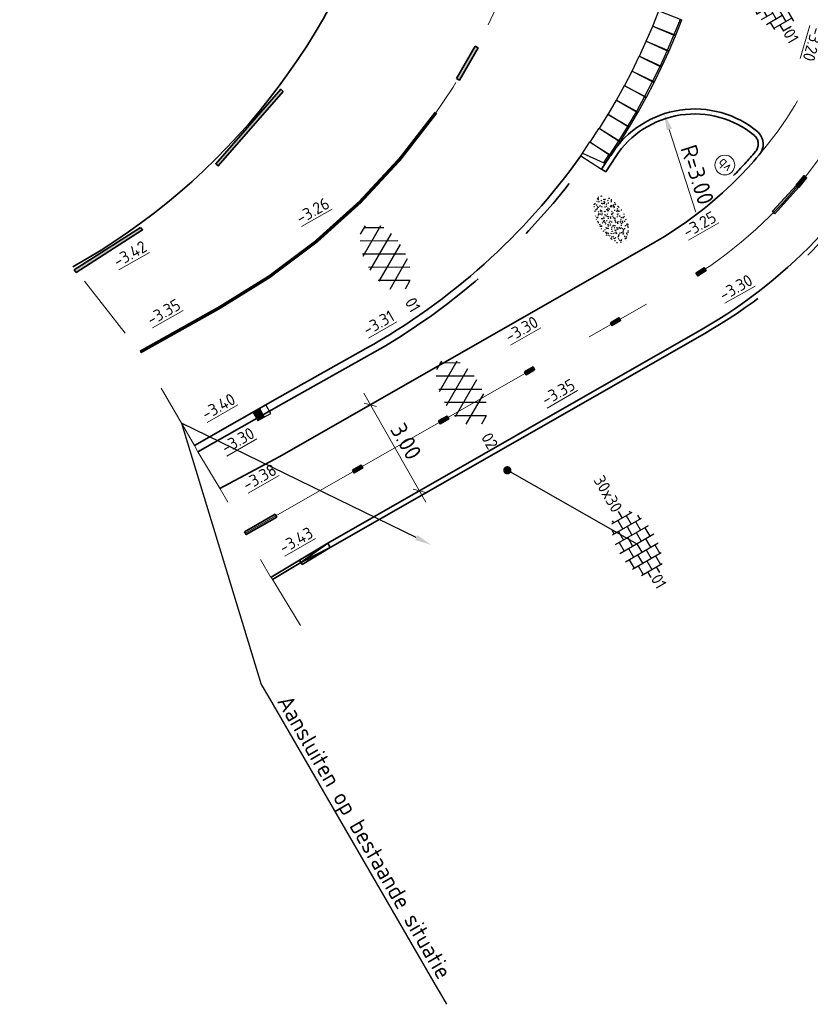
# Model space of a CAD drawing. Header units: metres. Extents: x 111691 to 117439, y 474133 to 478789.
# Tile 21 of 127: x 114655 to 114679, y 475953 to 475983. Entities that reach past the tile are written whole.
import ezdxf
from ezdxf import colors
from ezdxf.entities.mleader import LeaderData, LeaderLine
from ezdxf.enums import TextEntityAlignment as Align
from ezdxf.math import Vec2, Vec3

# ---------------------------------------------------------------- set-up
doc = ezdxf.new("R2010")
doc.units = ezdxf.units.M
for name, pattern in [('AM-AS', [16, 10, -2, 2, -2]), ('VH-OPSLUITBAND_150X250', [24, 16, -2, 4, -2]), ('VH-OPSLUITBAND_80X200', [14, 8, -2, 2, -2]), ('VH-RWSBAND', [24, 10, -2, 2, -2, 2, -2, 2, -2]), ('XX-HIDDEN', [4, 2, -2])]:
    doc.linetypes.add(name, pattern=pattern)
doc.layers.get('Defpoints').update_dxf_attribs({"lineweight": 25})
for name, color, linetype, lineweight in [('N-WE-AM-AS-G', 10, 'AM-AS', 18), ('N-WE-GR-GRAS-S', 60, 'Continuous', 25), ('N-WE-IE-MEUBILAIR_WEGMEUBILAIR_PAAL-S', 7, 'Continuous', 25), ('N-WE-RI-HWA_KOLK-S', 150, 'Continuous', 25), ('N-WE-VH-HOOGTELABEL-T18', 2, 'Continuous', 18), ('N-WE-VH-KANTOPSLUITING_ELEMENT_INRIT-S', 1, 'Continuous', 30), ('N-WE-VH-KANTOPSLUITING_OPSLUITBAND_150X250-G', 150, 'VH-OPSLUITBAND_150X250', 35), ('N-WE-VH-KANTOPSLUITING_OPSLUITBAND_80X200-G', 150, 'VH-OPSLUITBAND_80X200', 35), ('N-WE-VH-KANTOPSLUITING_TROTTOIRBAND_RWS_110 220-G', 210, 'VH-RWSBAND', 35), ('N-WE-VH-KANTOPSLUITING_VERLOOPBAND-G', 40, 'Continuous', 35), ('N-WE-VH-KANTOPSLUITING_VOORKANTBAND-G', 7, 'Continuous', 35), ('N-WE-VH-KANTVERHARDING-G', 1, 'Continuous', 35), ('N-WE-VH-MAATVOERING-M', 7, 'Continuous', 18), ('N-WE-VH-MATERIAALGRENS-G', 7, 'XX-HIDDEN', 18), ('N-WE-VH-VERHARDING_ASFALT-S', 7, 'Continuous', 25), ('N-WE-VH-VERHARDING_ASFALT_ROOD-S', 1, 'Continuous', 25), ('N-WE-VH-VERHARDING_BETONSTRAATSTEEN-S', 7, 'Continuous', 25), ('N-WE-VH-VERHARDING_TEGEL-S', 7, 'Continuous', 25), ('N-WE-VW-MARKERING-G', 7, 'Continuous', 35), ('N-WE-VW-MARKERING_LANGS_STREEP_GETROKKEN_010-G', 7, 'Continuous', 25), ('X-XX-AL-AANPIJLING-M', 7, 'Continuous', 18), ('X-XX-AL-AANPIJLING-T25', 7, 'Continuous', 25), ('X-XX-AL-AANPIJLING_SYMBOLEN-T25', 7, 'Continuous', 25)]:
    doc.layers.add(name, color=color, linetype=linetype, lineweight=lineweight)
for name, color, linetype in [('N-WE-VW-MARKERING_DWARS_OVERSTEEK_KANALISATIESTREEP50-A', 7, 'Continuous'), ('N-WE-VW-MARKERING_LANGS_STREEP_11_010-A', 7, 'Continuous'), ('N-WE-VW-MARKERING_LANGS_STREEP_30270_010-A', 7, 'Continuous'), ('N-WE-VW-MARKERING_LANGS_STREEP_33_010-A', 7, 'Continuous')]:
    doc.layers.add(name, color=color, linetype=linetype)
doc.styles.add('ISO', font='NLCS-ISO.ttf')
doc.styles.add('NLCS-ISO', font='NLCS-ISO.ttf')
doc.styles.add('NLCS-ISO-ANNOTATIEF-T25', font='NLCS-ISO.ttf', dxfattribs={"height": 2.5})
doc.styles.add('NLCS-ISO-M200-T18', font='NLCS-ISO.ttf', dxfattribs={"height": 0.36})
doc.dimstyles.new('M200T25-PIJL', dxfattribs={"dimscale": 0.2, "dimtxt": 2.5, "dimasz": 2, "dimexe": 1, "dimexo": 0.25, "dimgap": 0.75, "dimtad": 1, "dimzin": 0, "dimdsep": 46, "dimtxsty": 'ISO', "dimcen": 0, "dimdle": 1, "dimse1": 1, "dimse2": 1, "dimclrt": 2, "dimazin": 0, "dimtfac": 1, "dimtdec": 4, "dimtmove": 2, "dimatfit": 3, "dimfxl": 1, "dimtolj": 1, "dimtzin": 0, "dimarcsym": 0})
doc.dimstyles.new('NLCS-ANNOTATIEF-T25-PIJL_L2_H1', dxfattribs={"dimtxt": 2.5, "dimasz": 2.5, "dimexe": 2, "dimexo": 2, "dimgap": 0.7, "dimtad": 1, "dimzin": 0, "dimdsep": 46, "dimtxsty": 'NLCS-ISO-ANNOTATIEF-T25', "dimcen": 0, "dimdle": 2, "dimclrd": 256, "dimclre": 256, "dimclrt": 256, "dimadec": 1, "dimazin": 0, "dimtfac": 1, "dimtdec": 3, "dimtofl": 0, "dimtmove": 0, "dimatfit": 3, "dimfxl": 2, "dimfxlon": 1, "dimtfillclr": 256, "dimtolj": 1, "dimtzin": 0, "dimlwd": -1, "dimlwe": -1, "dimarcsym": 0})
doc.dimstyles.new('NLCS-ANNOTATIEF-T25-SCHRAP_L2_H1', dxfattribs={"dimtxt": 2.5, "dimasz": 1.4, "dimexe": 2, "dimexo": 2, "dimgap": 0.7, "dimtad": 1, "dimzin": 0, "dimdsep": 46, "dimtxsty": 'NLCS-ISO-ANNOTATIEF-T25', "dimblk": 'OBLIQUE', "dimcen": 0, "dimdle": 2, "dimclrd": 256, "dimclre": 256, "dimclrt": 256, "dimadec": 1, "dimazin": 0, "dimtfac": 1, "dimtdec": 3, "dimtofl": 0, "dimtmove": 0, "dimatfit": 3, "dimldrblk": 'OBLIQUE', "dimfxl": 2, "dimfxlon": 1, "dimtfillclr": 256, "dimtolj": 1, "dimtzin": 0, "dimlwd": -1, "dimlwe": -1, "dimarcsym": 0})

# ---------------------------------------------------------------- blocks, each defined once
blk = doc.blocks.new('_Oblique')
at = {"color": 0, "linetype": 'ByBlock', "lineweight": -2}
blk.add_line((-0.5, -0.5), (0.5, 0.5), dxfattribs=at)
blk = doc.blocks.new('*D29')
at = {"layer": 'Defpoints', "color": 0, "transparency": 16777216}
for p in [(114665.847, 475971.047), (114665.423, 475970.805), (114666.911, 475968.199)]:
    blk.add_point(p, dxfattribs=at)
at = {"layer": 'N-WE-VH-MAATVOERING-M', "transparency": 16777216}
for p, q in [((114667.533, 475968.094), (114665.648, 475971.394)), ((114665.77, 475971.003), (114666.194, 475971.245)), ((114667.258, 475968.398), (114667.682, 475968.64))]:
    blk.add_line(p, q, dxfattribs=at)
at = {"layer": 'N-WE-VH-MAATVOERING-M', "transparency": 16777216, "xscale": 0.28, "yscale": 0.28, "zscale": 0.28}
for p, rotation in [((114665.847, 475971.047), 119.7272840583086), ((114667.334, 475968.441), 299.7272840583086)]:
    blk.add_blockref('_Oblique', p, dxfattribs=dict(at, rotation=rotation))
at = {"layer": 'N-WE-VH-MAATVOERING-M', "transparency": 16777216, "insert": (114666.929, 475969.937), "char_height": 0.5, "attachment_point": 5, "rotation": 299.7273, "style": 'NLCS-ISO-ANNOTATIEF-T25', "bg_fill": 3, "box_fill_scale": 1.1, "bg_fill_color": 256, "bg_fill_true_color": 13158600, "bg_fill_transparency": 0}
blk.add_mtext('\\A1;3.00', dxfattribs=at)
blk = doc.blocks.new('SVH-ASFALT-SO')
at = {"ltscale": 0.1}
for p, q in [((-3.36, 2.17), (-1.83, 4.83)), ((0.36, -0.07), (-2.31, 4.55)), ((-1.91, 0.69), (0.95, 5.64)), ((2.75, -0.22), (-0.47, 5.37)), ((0, 0), (3.27, 5.66)), ((4.87, 0.12), (1.65, 5.7)), ((2.18, -0.23), (5.32, 5.22)), ((6.7, 0.95), (4.04, 5.55)), ((4.66, 0.07), (7.07, 4.25)), ((7.83, 2.99), (7.15, 4.18)), ((-2.72, 1.26), (-3.45, 2.54))]:
    blk.add_line(p, q, dxfattribs=at)
at = {"style": 'NLCS-ISO'}
blk.add_attdef('KLEUR', text='', height=1.8, dxfattribs=at).set_placement((9.49, 2.74), align=Align.MIDDLE_LEFT)
at = {"style": 'NLCS-ISO', "flags": 1}
blk.add_attdef('FUNCTIE', text='', height=1.8, dxfattribs=at).set_placement((0.12, -3.58), align=Align.MIDDLE_CENTER)
blk = doc.blocks.new('SVH-TEGEL_300X300_DUN_HALFST-SO')
for p, q in [((-4.89, 1.5), (-4.5, 1.5)), ((-4.5, -1.8), (-4.5, 1.8)), ((-3.7, 2.25), (-3, 2.25)), ((-3, -2.52), (-3, 2.52)), ((-3, 1.5), (-1.5, 1.5)), ((-1.5, -2.87), (-1.5, 2.87)), ((-1.5, 2.25), (0, 2.25)), ((0, -2.97), (0, 2.97)), ((0, 1.5), (1.5, 1.5)), ((1.5, -2.87), (1.5, 2.87)), ((1.5, 2.25), (3, 2.25)), ((3, -2.52), (3, 2.52)), ((3, 1.5), (4.5, 1.5)), ((4.5, -1.8), (4.5, 1.8)), ((-5.66, 0), (-4.5, 0)), ((-4.5, 0.75), (-3, 0.75)), ((-3, 0), (-1.5, 0)), ((-1.5, 0.75), (0, 0.75)), ((0, 0), (1.5, 0)), ((1.5, 0.75), (3, 0.75)), ((3, 0), (4.5, 0)), ((4.5, 0.75), (5.48, 0.75)), ((-4.5, -0.75), (-3, -0.75)), ((-1.5, -0.75), (0, -0.75)), ((1.5, -0.75), (3, -0.75)), ((4.5, -0.75), (5.48, -0.75)), ((-4.89, -1.5), (-4.5, -1.5)), ((-3.7, -2.25), (-3, -2.25)), ((-3, -1.5), (-1.5, -1.5)), ((-1.5, -2.25), (0, -2.25)), ((0, -1.5), (1.5, -1.5)), ((1.5, -2.25), (3, -2.25)), ((3, -1.5), (4.5, -1.5))]:
    blk.add_line(p, q)
at = {"style": 'NLCS-ISO'}
blk.add_attdef('FORMAAT', text='', height=1.8, dxfattribs=at).set_placement((-5.76, 0), align=Align.MIDDLE_RIGHT)
blk.add_attdef('KLEUR', text='', height=1.8, dxfattribs=at).set_placement((5.58, 0), align=Align.MIDDLE_LEFT)
at = {"style": 'NLCS-ISO', "flags": 1}
blk.add_attdef('FUNCTIE', text='', height=1.8, dxfattribs=at).set_placement((0.12, -3.58), align=Align.MIDDLE_CENTER)
blk = doc.blocks.new('N-SVH-INRITELEMENT_130 150_180X750X500_MIDDEN')
for p, q in [((0, 0), (0, 0.75)), ((0.5, 0.75), (0, 0.75)), ((0.5, 0.7), (0, 0.7)), ((0.5, 0), (0.5, 0.75)), ((0.5, 0), (0, 0))]:
    blk.add_line(p, q)
blk = doc.blocks.new('N-SVH-INRITELEMENT_130 150_180X750X500_RECHTS')
for p, q in [((0, 0), (0, 0.75)), ((0.5, 0.75), (0, 0.75)), ((0.3, 0.7), (0, 0.7)), ((0.405, 0), (0.3, 0.7)), ((0.5, 0), (0.5, 0.75)), ((0.5, 0), (0, 0))]:
    blk.add_line(p, q)
blk = doc.blocks.new('*D263')
at = {"layer": 'Defpoints', "color": 0, "transparency": 16777216}
for p in [(114674.756, 475979.863), (114675.674, 475977.007)]:
    blk.add_point(p, dxfattribs=at)
at = {"layer": 'X-XX-AL-AANPIJLING-M', "transparency": 16777216}
blk.add_line((114675.713, 475976.883), (114674.909, 475979.387), dxfattribs=at)
blk.add_solid([(114674.989, 475979.413), (114674.83, 475979.362), (114674.756, 475979.863)], dxfattribs=at)
at = {"layer": 'X-XX-AL-AANPIJLING-M', "transparency": 16777216, "insert": (114675.759, 475978.016), "char_height": 0.5, "attachment_point": 5, "rotation": 287.8023, "style": 'NLCS-ISO-ANNOTATIEF-T25'}
blk.add_mtext('\\A1;R=3.00', dxfattribs=at)
blk = doc.blocks.new('SVH-BSS_KEIFORMAAT_ELLEBOOG-SO')
at = {"ltscale": 0.1}
for p, q in [((-3.1, 2.49), (-1.87, 2.49)), ((-2.92, 2.49), (-2.92, -0.66)), ((-1.87, 2.81), (-1.87, 0.39)), ((-0.82, 2.94), (-0.82, 1.44)), ((-0.82, 2.49), (2.33, 2.49)), ((0.23, 2.97), (0.23, 2.49)), ((1.28, 2.49), (1.28, -0.66)), ((2.33, 2.71), (2.33, 0.39)), ((3.38, 2.38), (3.38, 1.44)), ((-5.61, 0.39), (-3.97, 0.39)), ((-5.02, 0.39), (-5.02, -1.37)), ((-4.95, 1.44), (-2.92, 1.44)), ((-3.97, 1.44), (-3.97, -1.71)), ((-2.92, 0.39), (0.23, 0.39)), ((-1.87, 1.44), (1.28, 1.44)), ((-0.82, 0.39), (-0.82, -2.76)), ((0.23, 1.44), (0.23, -1.71)), ((1.28, 0.39), (4.43, 0.39)), ((2.33, 1.44), (4.95, 1.44)), ((3.38, 0.39), (3.38, -2.38)), ((4.43, 1.44), (4.43, -1.71)), ((5.48, 0.74), (5.48, -0.66)), ((5.48, 0.39), (5.61, 0.39)), ((-5.52, -0.66), (-5.02, -0.66)), ((-3.97, -0.66), (-0.82, -0.66)), ((-1.87, -0.66), (-1.87, -2.81)), ((0.23, -0.66), (3.38, -0.66)), ((2.33, -0.66), (2.33, -2.71)), ((4.43, -0.66), (5.52, -0.66)), ((-4.62, -1.71), (-1.87, -1.71)), ((-2.92, -1.71), (-2.92, -2.55)), ((-1.87, -2.76), (1.28, -2.76)), ((-0.82, -1.71), (2.33, -1.71)), ((0.23, -2.76), (0.23, -2.97)), ((1.28, -1.71), (1.28, -2.9)), ((3.38, -1.71), (4.62, -1.71))]:
    blk.add_line(p, q, dxfattribs=at)
at = {"style": 'NLCS-ISO'}
blk.add_attdef('FORMAAT', text='', height=1.8, dxfattribs=at).set_placement((-5.71, 0), align=Align.MIDDLE_RIGHT)
blk.add_attdef('KLEUR', text='', height=1.8, dxfattribs=at).set_placement((5.71, 0), align=Align.MIDDLE_LEFT)
at = {"style": 'NLCS-ISO', "flags": 1}
blk.add_attdef('FUNCTIE', text='', height=1.8, dxfattribs=at).set_placement((0.12, -3.58), align=Align.MIDDLE_CENTER)
blk = doc.blocks.new('N-SRI-KOLK_RWS-SO')
at = {"ltscale": 0.1}
blk.add_hatch(color=256, dxfattribs=at).paths.add_polyline_path([(0, 0), (1.125, 0), (1.125, 1.5), (0, 1.5)])
blk.add_line((0, 0), (0, 1.5), dxfattribs=at)
at = {"flags": 128}
blk.add_lwpolyline([(-1.125, 0), (1.125, 0), (1.125, 1.5), (-1.125, 1.5)], close=True, dxfattribs=at)
at = {"ltscale": 0.1, "flags": 128}
blk.add_lwpolyline([(0, 0), (1.125, 0), (1.125, 1.5), (0, 1.5)], close=True, dxfattribs=at)
blk = doc.blocks.new('SIE-WEG_PAAL_VERKEERSBORD-SO')
at = {"color": 0, "linetype": 'ByBlock', "lineweight": 18}
blk.add_circle((0, 0), 1.5, dxfattribs=at)
at = {"color": 0, "linetype": 'ByBlock', "lineweight": 18, "style": 'NLCS-ISO'}
blk.add_text('vb', height=1.5, dxfattribs=at).set_placement((0, 0.13), align=Align.MIDDLE_CENTER)
blk = doc.blocks.new('SGR-GRAS_01-SO')
at = {"ltscale": 0.1}
for p, q in [((-1.302, 0.761), (-1.324, 0.774)), ((-1.284, 0.684), (-1.278, 0.759)), ((-0.939, 0.84), (-1.004, 0.878)), ((-0.892, 0.812), (-0.817, 0.812)), ((-0.576, 0.919), (-0.64, 0.957)), ((-0.562, 0.919), (-0.509, 0.972)), ((-0.427, 0.785), (-0.499, 0.804)), ((-0.317, 0.812), (-0.242, 0.812)), ((-0.316, 0.774), (-0.244, 0.793)), ((-0.278, 0.735), (-0.291, 0.809)), ((-0.212, 0.998), (-0.269, 1.031)), ((0.073, 0.993), (0.138, 1.031)), ((0.286, 0.711), (0.221, 0.748)), ((0.239, 0.923), (0.312, 0.942)), ((0.258, 0.812), (0.333, 0.812)), ((0.317, 0.814), (0.304, 0.888)), ((0.594, 0.925), (0.522, 0.945)), ((0.649, 0.79), (0.584, 0.827)), ((0.833, 0.812), (0.908, 0.812)), ((0.912, 0.894), (0.907, 0.925)), ((0.927, 0.764), (0.992, 0.802)), ((1.012, 0.869), (0.947, 0.906)), ((1.15, 0.777), (1.077, 0.796)), ((1.109, 0.767), (1.182, 0.787)), ((-1.964, -0.07), (-1.977, 0.004)), ((-1.93, 0.188), (-1.925, 0.244)), ((-1.893, 0.237), (-1.921, 0.253)), ((-1.668, 0.023), (-1.595, 0.043)), ((-1.596, 0.241), (-1.649, 0.294)), ((-1.53, 0.316), (-1.595, 0.353)), ((-1.448, 0.644), (-1.521, 0.664)), ((-1.517, 0.187), (-1.442, 0.187)), ((-1.469, 0.576), (-1.482, 0.65)), ((-1.358, 0.206), (-1.431, 0.226)), ((-1.427, 0.476), (-1.354, 0.496)), ((-1.421, 0.131), (-1.356, 0.168)), ((-1.369, 0.009), (-1.382, 0.083)), ((-1.375, 0.106), (-1.322, 0.159)), ((-1.334, 0.111), (-1.328, 0.186)), ((-1.167, 0.395), (-1.232, 0.432)), ((-1.172, 0.241), (-1.225, 0.294)), ((-1.154, 0.647), (-1.207, 0.7)), ((-1.112, 0.172), (-1.04, 0.192)), ((-1.032, 0.028), (-1.097, 0.066)), ((-0.968, 0.512), (-0.915, 0.565)), ((-0.893, 0.496), (-0.965, 0.515)), ((-0.942, 0.187), (-0.867, 0.187)), ((-0.923, 0.418), (-0.858, 0.456)), ((-0.873, 0.655), (-0.886, 0.729)), ((-0.803, 0.057), (-0.875, 0.077)), ((-0.871, 0.625), (-0.799, 0.644)), ((-0.804, 0.474), (-0.869, 0.511)), ((-0.747, 0.241), (-0.8, 0.294)), ((-0.773, 0.089), (-0.786, 0.163)), ((-0.73, 0.647), (-0.783, 0.7)), ((-0.739, 0.034), (-0.732, 0.109)), ((-0.669, 0.107), (-0.734, 0.145)), ((-0.689, 0.607), (-0.682, 0.682)), ((-0.557, 0.321), (-0.485, 0.34)), ((-0.441, 0.553), (-0.506, 0.59)), ((-0.425, 0.706), (-0.36, 0.743)), ((-0.337, 0.347), (-0.41, 0.366)), ((-0.323, 0.241), (-0.376, 0.294)), ((-0.306, 0.186), (-0.371, 0.224)), ((-0.367, 0.187), (-0.292, 0.187)), ((-0.305, 0.647), (-0.358, 0.7)), ((-0.243, 0.017), (-0.17, 0.036)), ((-0.178, 0.169), (-0.191, 0.242)), ((-0.078, 0.632), (-0.143, 0.669)), ((-0.143, -0.043), (-0.137, 0.032)), ((-0.093, 0.53), (-0.087, 0.604)), ((-0.085, 0.159), (-0.032, 0.212)), ((-0.069, 0.189), (-0.004, 0.227)), ((0.057, 0.265), (-0.008, 0.303)), ((-0.002, 0.47), (0.071, 0.489)), ((0.101, 0.241), (0.048, 0.294)), ((0.128, 0.636), (0.056, 0.656)), ((0.119, 0.647), (0.066, 0.7)), ((0.218, 0.198), (0.146, 0.217)), ((0.208, 0.187), (0.283, 0.187)), ((0.313, 0.166), (0.385, 0.185)), ((0.322, 0.565), (0.375, 0.618)), ((0.42, 0.344), (0.355, 0.382)), ((0.417, 0.248), (0.404, 0.322)), ((0.429, 0.477), (0.494, 0.514)), ((0.526, 0.241), (0.472, 0.294)), ((0.543, 0.647), (0.49, 0.7)), ((0.555, -0.022), (0.49, 0.015)), ((0.502, 0.452), (0.509, 0.527)), ((0.554, 0.619), (0.626, 0.638)), ((0.684, 0.487), (0.611, 0.507)), ((0.774, 0.049), (0.701, 0.069)), ((0.784, 0.423), (0.719, 0.461)), ((0.783, 0.187), (0.858, 0.187)), ((0.918, 0.057), (0.853, 0.094)), ((0.868, 0.315), (0.941, 0.334)), ((0.95, 0.241), (0.897, 0.294)), ((0.967, 0.647), (0.914, 0.7)), ((1.012, 0.328), (0.999, 0.402)), ((1.147, 0.502), (1.082, 0.54)), ((1.098, 0.375), (1.104, 0.45)), ((1.239, 0.338), (1.167, 0.358)), ((1.183, 0.011), (1.255, 0.03)), ((1.206, 0.212), (1.259, 0.265)), ((1.282, 0.136), (1.217, 0.173)), ((1.283, 0.248), (1.348, 0.286)), ((1.374, 0.241), (1.321, 0.294)), ((1.392, 0.647), (1.339, 0.7)), ((1.358, 0.187), (1.433, 0.187)), ((1.424, 0.463), (1.496, 0.483)), ((1.51, 0.581), (1.445, 0.619)), ((1.645, 0.215), (1.58, 0.252)), ((1.607, 0.407), (1.594, 0.481)), ((1.693, 0.298), (1.7, 0.373)), ((1.795, 0.19), (1.722, 0.209)), ((1.738, 0.159), (1.81, 0.179)), ((1.798, 0.241), (1.745, 0.294)), ((1.933, 0.187), (1.948, 0.187)), ((-1.918, -0.157), (-1.854, -0.119)), ((-1.824, -0.083), (-1.897, -0.064)), ((-1.759, -0.13), (-1.823, -0.092)), ((-1.782, -0.301), (-1.729, -0.248)), ((-1.624, -0.496), (-1.689, -0.459)), ((-1.631, -0.572), (-1.684, -0.519)), ((-1.613, -0.166), (-1.667, -0.113)), ((-1.567, -0.438), (-1.492, -0.438)), ((-1.535, -0.657), (-1.498, -0.636)), ((-1.395, -0.051), (-1.46, -0.013)), ((-1.385, -0.462), (-1.378, -0.387)), ((-1.353, -0.281), (-1.281, -0.261)), ((-1.269, -0.232), (-1.341, -0.212)), ((-1.261, -0.417), (-1.326, -0.38)), ((-1.269, -0.557), (-1.282, -0.483)), ((-1.207, -0.572), (-1.26, -0.519)), ((-1.179, -0.67), (-1.252, -0.651)), ((-1.189, -0.166), (-1.242, -0.113)), ((-1.065, -0.386), (-1, -0.348)), ((-1.039, -0.585), (-0.967, -0.565)), ((-0.992, -0.438), (-0.917, -0.438)), ((-0.897, -0.338), (-0.962, -0.301)), ((-0.898, -0.654), (-0.845, -0.601)), ((-0.783, -0.572), (-0.836, -0.519)), ((-0.763, -0.705), (-0.828, -0.667)), ((-0.765, -0.166), (-0.818, -0.113)), ((-0.798, -0.132), (-0.726, -0.112)), ((-0.789, -0.539), (-0.782, -0.464)), ((-0.713, -0.381), (-0.786, -0.361)), ((-0.674, -0.477), (-0.687, -0.403)), ((-0.534, -0.259), (-0.599, -0.222)), ((-0.567, -0.098), (-0.502, -0.061)), ((-0.491, -0.248), (-0.438, -0.195)), ((-0.484, -0.436), (-0.411, -0.416)), ((-0.399, -0.626), (-0.464, -0.588)), ((-0.417, -0.438), (-0.342, -0.438)), ((-0.358, -0.572), (-0.411, -0.519)), ((-0.341, -0.166), (-0.394, -0.113)), ((-0.248, -0.091), (-0.32, -0.072)), ((-0.171, -0.18), (-0.236, -0.143)), ((-0.158, -0.529), (-0.23, -0.51)), ((-0.211, -0.614), (-0.146, -0.577)), ((-0.193, -0.616), (-0.187, -0.541)), ((-0.169, -0.74), (-0.097, -0.72)), ((-0.036, -0.547), (-0.101, -0.509)), ((-0.078, -0.398), (-0.091, -0.324)), ((0.066, -0.572), (0.013, -0.519)), ((0.084, -0.166), (0.031, -0.113)), ((0.072, -0.287), (0.144, -0.268)), ((0.192, -0.101), (0.127, -0.064)), ((0.158, -0.438), (0.233, -0.438)), ((0.308, -0.24), (0.235, -0.221)), ((0.327, -0.468), (0.262, -0.43)), ((0.287, -0.327), (0.352, -0.289)), ((0.397, -0.678), (0.325, -0.659)), ((0.386, -0.591), (0.459, -0.572)), ((0.393, -0.601), (0.446, -0.548)), ((0.402, -0.693), (0.409, -0.618)), ((0.49, -0.572), (0.437, -0.519)), ((0.452, -0.12), (0.459, -0.046)), ((0.508, -0.166), (0.455, -0.113)), ((0.517, -0.318), (0.504, -0.244)), ((0.69, -0.389), (0.625, -0.351)), ((0.627, -0.138), (0.7, -0.119)), ((0.733, -0.438), (0.808, -0.438)), ((0.825, -0.755), (0.76, -0.718)), ((0.785, -0.039), (0.85, -0.002)), ((0.863, -0.389), (0.791, -0.37)), ((0.799, -0.195), (0.852, -0.142)), ((0.914, -0.572), (0.861, -0.519)), ((0.932, -0.166), (0.879, -0.113)), ((0.942, -0.442), (1.014, -0.423)), ((1.053, -0.31), (0.988, -0.272)), ((0.998, -0.77), (1.004, -0.696)), ((1.048, -0.198), (1.054, -0.123)), ((1.112, -0.239), (1.099, -0.165)), ((1.188, -0.676), (1.123, -0.639)), ((1.141, -0.556), (1.206, -0.518)), ((1.212, -0.805), (1.199, -0.731)), ((1.329, -0.1), (1.256, -0.08)), ((1.256, -0.746), (1.328, -0.727)), ((1.339, -0.572), (1.286, -0.519)), ((1.356, -0.166), (1.303, -0.113)), ((1.308, -0.438), (1.383, -0.438)), ((1.419, -0.538), (1.346, -0.518)), ((1.416, -0.231), (1.351, -0.193)), ((1.551, -0.597), (1.486, -0.56)), ((1.497, -0.293), (1.569, -0.274)), ((1.639, -0.268), (1.704, -0.231)), ((1.643, -0.275), (1.65, -0.2)), ((1.684, -0.547), (1.736, -0.495)), ((1.707, -0.159), (1.694, -0.085)), ((1.713, -0.522), (1.71, -0.519)), ((1.779, -0.152), (1.715, -0.114)), ((1.781, -0.166), (1.728, -0.113)), ((1.884, -0.248), (1.812, -0.229)), ((-1.126, -0.784), (-1.191, -0.746)), ((-0.836, -0.943), (-0.853, -0.926)), ((-0.725, -0.889), (-0.652, -0.869)), ((-0.709, -0.902), (-0.644, -0.864)), ((-0.624, -0.819), (-0.696, -0.799)), ((-0.582, -0.994), (-0.587, -0.97)), ((-0.376, -0.979), (-0.429, -0.926)), ((-0.265, -0.992), (-0.33, -0.955)), ((-0.068, -0.968), (-0.141, -0.948)), ((-0.014, -1.008), (0.039, -0.955)), ((0.048, -0.979), (-0.005, -0.926)), ((0.021, -0.964), (0.008, -0.89)), ((0.099, -0.913), (0.034, -0.876)), ((0.172, -1.037), (0.218, -1.024)), ((0.462, -0.834), (0.397, -0.797)), ((0.472, -0.979), (0.419, -0.926)), ((0.617, -0.884), (0.604, -0.81)), ((0.643, -0.843), (0.708, -0.806)), ((0.701, -0.895), (0.773, -0.876)), ((0.856, -0.938), (0.844, -0.926)), ((0.953, -0.827), (0.88, -0.808))]:
    blk.add_line(p, q, dxfattribs=at)
at = {"ltscale": 0.1, "style": 'NLCS-ISO'}
blk.add_attdef('TYPE', text='', height=0.5, dxfattribs=at).set_placement((3.471, -0.016), align=Align.MIDDLE_CENTER)

msp = doc.modelspace()

# ---------------------------------------------------------------- hatches: boundary and pattern name
at = {"layer": 'N-WE-VW-MARKERING_DWARS_OVERSTEEK_KANALISATIESTREEP50-A', "transparency": 33554687}
h = msp.add_hatch(color=256, dxfattribs=at)
h.dxf.hatch_style = 1
h.paths.add_polyline_path([(114678.753, 475977.695), (114678.831, 475977.631), (114679.071, 475977.925), (114678.994, 475977.988)])
at = {"layer": 'N-WE-VW-MARKERING_LANGS_STREEP_11_010-A', "transparency": 33554687}
h = msp.add_hatch(color=256, dxfattribs=at)
h.dxf.hatch_style = 1
h.paths.add_polyline_path([(114668.459, 475980.927), (114668.546, 475980.877), (114669.115, 475981.856), (114669.028, 475981.906)])
at = {"layer": 'N-WE-VW-MARKERING_LANGS_STREEP_30270_010-A'}
h = msp.add_hatch(color=256, dxfattribs=at)
h.dxf.hatch_style = 1
h.paths.add_polyline_path([(114678.103, 475976.835), (114678.039, 475976.912), (114678.76, 475977.701), (114678.824, 475977.624)])
h = msp.add_hatch(color=256, dxfattribs=at)
h.dxf.hatch_style = 1
h.paths.add_polyline_path([(114675.716, 475975.032), (114675.771, 475974.949), (114676.022, 475975.113), (114675.967, 475975.197)])
h = msp.add_hatch(color=256, dxfattribs=at)
h.dxf.hatch_style = 1
h.paths.add_polyline_path([(114673.123, 475973.532), (114673.172, 475973.445), (114673.433, 475973.594), (114673.383, 475973.68)])
h = msp.add_hatch(color=256, dxfattribs=at)
h.dxf.hatch_style = 1
h.paths.add_polyline_path([(114670.517, 475972.044), (114670.567, 475971.957), (114670.827, 475972.106), (114670.778, 475972.193)])
at = {"layer": 'N-WE-VW-MARKERING_LANGS_STREEP_33_010-A'}
h = msp.add_hatch(color=256, dxfattribs=at)
h.dxf.hatch_style = 1
h.paths.add_polyline_path([(114663.209, 475980.54), (114663.134, 475980.605), (114661.16, 475978.35), (114661.236, 475978.284)])
h = msp.add_hatch(color=256, dxfattribs=at)
h.dxf.hatch_style = 1
h.paths.add_polyline_path([(114658.879, 475976.417), (114658.944, 475976.341), (114656.936, 475975.056), (114656.872, 475975.132)])

# ---------------------------------------------------------------- linework, layer by layer
at = {"layer": 'N-WE-AM-AS-G'}
msp.add_lwpolyline([(114632.97, 476066.126), (114644.448, 476044.412, 0.007498), (114644.88, 476043.623), (114668.896, 476001.31, -0.41596), (114661.271, 475973.986), (114658.874, 475972.644)], format="xyb", dxfattribs=at)
at = {"layer": 'N-WE-VH-KANTOPSLUITING_OPSLUITBAND_150X250-G', "flags": 128}
for points in [[(114676.854, 475977.989, 0.020861), (114677.523, 475978.717, 0.385578), (114677.506, 475979.187), (114677.493, 475979.201, 0.448111), (114673.286, 475978.564), (114672.984, 475978.1)], [(114663.778, 475966.21), (114664.633, 475966.726), (114675.981, 475973.206, 0.077122), (114679.615, 475976.101, 0.077122)]]:
    msp.add_lwpolyline(points, format="xyb", dxfattribs=at)
msp.add_lwpolyline([(114672.859, 475978.182), (114672.984, 475978.1)], dxfattribs=at)
at = {"layer": 'N-WE-VH-KANTOPSLUITING_TROTTOIRBAND_RWS_110 220-G', "flags": 128}
msp.add_lwpolyline([(114660.622, 475969.625), (114663.216, 475971.098), (114665.819, 475972.554, 0.110906), (114672.415, 475978.472, 0.108289)], format="xyb", dxfattribs=at)
at = {"layer": 'N-WE-VH-KANTOPSLUITING_VOORKANTBAND-G', "flags": 128}
for points in [[(114676.96, 475977.883, 0.020861), (114677.637, 475978.62, 0.385578), (114677.614, 475979.291), (114677.595, 475979.311, 0.448931), (114673.161, 475978.646), (114672.859, 475978.182)], [(114660.513, 475969.816), (114663.108, 475971.289), (114665.711, 475972.746, 0.110792), (114672.23, 475978.592, 0.110792)], [(114662.844, 475965.822), (114664.557, 475966.855), (114675.907, 475973.337, 0.077926), (114679.537, 475976.238, 0.077926)]]:
    msp.add_lwpolyline(points, format="xyb", dxfattribs=at)
at = {"layer": 'N-WE-VH-KANTVERHARDING-G', "flags": 128}
msp.add_lwpolyline([(114656.831, 475975.225, 0.41596), (114664.456, 476002.549), (114638.63, 476048.05), (114634.944, 476054.494, 0.010909), (114633.82, 476056.363), (114626.398, 476068.118, 0.19825), (114618.925, 476073.409, 0.194275)], format="xyb", dxfattribs=at)
at = {"layer": 'N-WE-VH-KANTVERHARDING-G'}
msp.add_lwpolyline([(114661.288, 475968.506), (114663.088, 475969.471), (114674.419, 475975.942, 0.066918), (114676.96, 475977.883, 0.065087)], format="xyb", dxfattribs=at)
at = {"layer": 'N-WE-VH-MATERIAALGRENS-G', "flags": 128}
msp.add_lwpolyline([(114677.637, 475978.62, 0.154402), (114680.422, 475985.302)], format="xyb", dxfattribs=at)
for points in [[(114660.513, 475969.816), (114658.874, 475972.644), (114656.831, 475975.225)], [(114660.513, 475969.816), (114660.622, 475969.625), (114661.292, 475968.501), (114662.059, 475967.156), (114662.833, 475965.816)]]:
    msp.add_lwpolyline(points, dxfattribs=at)
at = {"layer": 'N-WE-VW-MARKERING-G'}
for points in [[(114668.459, 475980.927), (114668.546, 475980.877), (114669.115, 475981.856), (114669.028, 475981.906)], [(114663.209, 475980.54), (114663.134, 475980.605), (114661.16, 475978.35), (114661.236, 475978.284)], [(114678.753, 475977.695), (114678.831, 475977.631), (114679.071, 475977.925), (114678.994, 475977.988)], [(114678.103, 475976.835), (114678.039, 475976.912), (114678.76, 475977.701), (114678.824, 475977.624)], [(114658.879, 475976.417), (114658.944, 475976.341), (114656.936, 475975.056), (114656.872, 475975.132)], [(114675.716, 475975.032), (114675.771, 475974.949), (114676.022, 475975.113), (114675.967, 475975.197)], [(114673.123, 475973.532), (114673.172, 475973.445), (114673.433, 475973.594), (114673.383, 475973.68)], [(114670.517, 475972.044), (114670.567, 475971.957), (114670.827, 475972.106), (114670.778, 475972.193)]]:
    msp.add_lwpolyline(points, close=True, dxfattribs=at)
at = {"layer": 'N-WE-VW-MARKERING_LANGS_STREEP_GETROKKEN_010-G', "const_width": 0.1, "flags": 128}
msp.add_lwpolyline([(114667.838, 475979.898, -0.111837), (114661.271, 475973.986)], format="xyb", dxfattribs=at)
msp.add_lwpolyline([(114658.874, 475972.644), (114661.271, 475973.986)], dxfattribs=at)

# ---------------------------------------------------------------- block references
at = {"layer": 'N-WE-GR-GRAS-S', "xscale": 0.4, "yscale": 0.4, "zscale": 0.4, "rotation": 300.1117835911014}
msp.add_blockref('SGR-GRAS_01-SO', (114673.16, 475976.658), dxfattribs=at)
at = {"layer": 'N-WE-IE-MEUBILAIR_WEGMEUBILAIR_PAAL-S', "xscale": 0.2, "yscale": 0.2, "zscale": 0.2, "rotation": 134.765526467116}
msp.add_blockref('SIE-WEG_PAAL_VERKEERSBORD-SO', (114676.592, 475978.308), dxfattribs=at)
at = {"layer": 'N-WE-VH-KANTOPSLUITING_ELEMENT_INRIT-S'}
for name, p, rotation in [('N-SVH-INRITELEMENT_130 150_180X750X500_MIDDEN', (114674.593, 475982.983), 248.3932065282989), ('N-SVH-INRITELEMENT_130 150_180X750X500_MIDDEN', (114674.407, 475982.519), 246.9608120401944), ('N-SVH-INRITELEMENT_130 150_180X750X500_MIDDEN', (114674.21, 475982.06), 245.5284175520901), ('N-SVH-INRITELEMENT_130 150_180X750X500_MIDDEN', (114674, 475981.606), 244.0960230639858), ('N-SVH-INRITELEMENT_130 150_180X750X500_MIDDEN', (114673.78, 475981.157), 242.6636285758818), ('N-SVH-INRITELEMENT_130 150_180X750X500_MIDDEN', (114673.548, 475980.714), 241.2312340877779), ('N-SVH-INRITELEMENT_130 150_180X750X500_MIDDEN', (114673.306, 475980.277), 239.7988395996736), ('N-SVH-INRITELEMENT_130 150_180X750X500_MIDDEN', (114673.052, 475979.846), 238.3664451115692), ('N-SVH-INRITELEMENT_130 150_180X750X500_MIDDEN', (114672.788, 475979.422), 236.9340506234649), ('N-SVH-INRITELEMENT_130 150_180X750X500_RECHTS', (114672.503, 475979.011), 236.8894988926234)]:
    msp.add_blockref(name, p, dxfattribs=dict(at, rotation=rotation))
at = {"layer": 'N-WE-VH-VERHARDING_ASFALT-S', "xscale": 0.2, "yscale": 0.2, "zscale": 0.2, "rotation": 300.1117835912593}
msp.add_blockref('SVH-ASFALT-SO', (114665.608, 475975.617), dxfattribs=at).add_auto_attribs({'KLEUR': '01'})
at = {"layer": 'N-WE-VH-VERHARDING_BETONSTRAATSTEEN-S', "xscale": 0.2, "yscale": 0.2, "zscale": 0.2, "rotation": 300.1099999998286}
msp.add_blockref('SVH-BSS_KEIFORMAAT_ELLEBOOG-SO', (114677.926, 475983.382), dxfattribs=at).add_auto_attribs({'FORMAAT': 'KF', 'KLEUR': '01'})
at = {"layer": 'N-WE-VH-VERHARDING_TEGEL-S', "xscale": 0.2, "yscale": 0.2, "zscale": 0.2, "rotation": 300.1117835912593}
msp.add_blockref('SVH-TEGEL_300X300_DUN_HALFST-SO', (114673.928, 475966.837), dxfattribs=at).add_auto_attribs({'FORMAAT': '30x30', 'KLEUR': '01'})

# ---------------------------------------------------------------- texts
at = {"layer": 'N-WE-VH-HOOGTELABEL-T18', "style": 'NLCS-ISO-M200-T18'}
for s, rotation, p in [('%%U-3.20', 253.7337, (114679.237, 475982.521)), ('%%U-3.26', 29.7212, (114663.73, 475976.508)), ('%%U-3.25', 29.7212, (114675.453, 475976.092)), ('%%U-3.42', 29.7212, (114658.186, 475975.196)), ('%%U-3.30', 29.7212, (114676.56, 475974.184)), ('%%U-3.35', 29.7212, (114659.208, 475973.435)), ('%%U-3.31', 29.7212, (114665.755, 475973.13)), ('%%U-3.30', 29.7212, (114670.061, 475972.918)), ('%%U-3.35', 29.7212, (114671.168, 475971.01)), ('%%U-3.40', 29.7212, (114660.868, 475970.573))]:
    msp.add_text(s, height=0.36, rotation=rotation, dxfattribs=at).set_placement(p)

# ---------------------------------------------------------------- dimensions: what is measured, and where the dimension line sits
at = {"layer": 'X-XX-AL-AANPIJLING-M'}
dim = msp.add_radius_dim(center=(114675.674, 475977.007), mpoint=(114674.756, 475979.863), dimstyle='NLCS-ANNOTATIEF-T25-PIJL_L2_H1', override={"dimpost": 'R=<>'}, dxfattribs=at)
dim.commit()
dim.dimension.update_dxf_attribs({"geometry": '*D263', "text_midpoint": (114675.388, 475977.897), "dimtype": 164})

# ---------------------------------------------------------------- leaders
at = {"layer": 'X-XX-AL-AANPIJLING_SYMBOLEN-T25'}
msp.add_leader([(114670, 475969.062), (114673.928, 475966.837)], dimstyle='M200T25-PIJL', override={"dimasz": 1.25, "dimgap": 0.14, "dimtad": 0, "dimldrblk": 'Dot', "dimfxl": 1.5, "dimarcsym": 1}, dxfattribs=at)

# ---------------------------------------------------------------- next in the draw order: dimensions: what is measured, and where the dimension line sits
at = {"layer": 'N-WE-VH-MAATVOERING-M'}
dim = msp.add_aligned_dim(p1=(114666.911, 475968.199), p2=(114665.423, 475970.805), distance=-0.488, dimstyle='NLCS-ANNOTATIEF-T25-SCHRAP_L2_H1', override={"dimtfill": 1}, dxfattribs=at)
dim.commit()
dim.dimension.update_dxf_attribs({"geometry": '*D29', "text_midpoint": (114666.929, 475969.937)})

# ---------------------------------------------------------------- next in the draw order: leaders
at = {"layer": 'X-XX-AL-AANPIJLING-T25'}
ml = msp.add_multileader_mtext('Standard', dxfattribs=at)
ml.set_content('Aansluiten op bestaande situatie', color=256, style='NLCS-ISO-ANNOTATIEF-T25')
ml.set_leader_properties(color=256, linetype='ByLayer', lineweight=-1)
ml.build(insert=Vec2(0, 0))
ml.multileader.update_dxf_attribs({"text_left_attachment_type": 5, "text_right_attachment_type": 5, "dogleg_length": 2.5, "arrow_head_size": 0.5, "scale": 0.2})
ctx = ml.context
ctx.base_point, ctx.scale, ctx.char_height, ctx.arrow_head_size, ctx.landing_gap_size, ctx.plane_origin, ctx.plane_x_axis, ctx.plane_y_axis = Vec3(114662.788, 475962.143), 0.2, 0.5, 0.5, 0.18, Vec3(114667.689, 475966.802), Vec3(0.501689, -0.865048), Vec3(0.865048, 0.501689)
ctx.left_attachment, ctx.right_attachment = 5, 5
notes = []
notes.append((ctx, [(0, (1, 1, 0), (114662.537, 475962.575), (0.501689, -0.865048), 0.5, [(1, [(114667.689, 475966.802), (114660.122, 475970.49)], 0, [])])]))
ctx.mtext.insert, ctx.mtext.text_direction, ctx.mtext.rotation, ctx.mtext.flow_direction = Vec3(114663.44, 475962.313), Vec3(0.501689, -0.865048), 5.237939, 5
ctx.mtext.has_bg_fill, ctx.mtext.bg_color, ctx.mtext.bg_scale_factor, ctx.mtext.bg_transparency, ctx.mtext.use_window_bg_color = 1, -1027028792, 1.5, 0, 1
for ctx, leaders in notes:
    for number, flags, end, landing, length, lines in leaders:
        leader = LeaderData()
        leader.index, (leader.has_last_leader_line, leader.has_dogleg_vector, leader.attachment_direction) = number, flags
        leader.last_leader_point, leader.dogleg_vector, leader.dogleg_length = Vec3(end), Vec3(landing), length
        for number, points, colour, breaks in lines:
            line = LeaderLine()
            line.index, line.vertices, line.color, line.breaks = number, Vec3.list(points), colors.encode_raw_color(colour), breaks
            leader.lines.append(line)
        ctx.leaders.append(leader)

# ---------------------------------------------------------------- next in the draw order: hatches: boundary and pattern name
at = {"layer": 'N-WE-VW-MARKERING_LANGS_STREEP_30270_010-A'}
h = msp.add_hatch(color=256, dxfattribs=at)
h.dxf.hatch_style = 1
h.paths.add_polyline_path([(114667.912, 475970.556), (114667.962, 475970.47), (114668.222, 475970.618), (114668.173, 475970.705)])
h = msp.add_hatch(color=256, dxfattribs=at)
h.dxf.hatch_style = 1
h.paths.add_polyline_path([(114665.307, 475969.069), (114665.357, 475968.982), (114665.617, 475969.131), (114665.568, 475969.217)])
h = msp.add_hatch(color=256, dxfattribs=at)
h.dxf.hatch_style = 1
h.paths.add_polyline_path([(114662.034, 475967.2), (114662.084, 475967.113), (114663.012, 475967.643), (114662.962, 475967.73)])

# ---------------------------------------------------------------- next in the draw order: linework, layer by layer
at = {"layer": 'N-WE-AM-AS-G', "flags": 128}
msp.add_lwpolyline([(114662.059, 475967.156), (114675.163, 475974.639, 0.353194), (114681.341, 475990.431, 0.353194)], format="xyb", dxfattribs=at)
at = {"layer": 'N-WE-VH-KANTOPSLUITING_OPSLUITBAND_80X200-G'}
msp.add_lwpolyline([(114663.742, 475966.27), (114662.885, 475965.754)], dxfattribs=at)
at = {"layer": 'N-WE-VH-KANTOPSLUITING_VERLOOPBAND-G'}
for points in [[(114664.557, 475966.855), (114663.742, 475966.27), (114664.633, 475966.726)], [(114664.557, 475966.855), (114664.633, 475966.726)], [(114663.7, 475966.339), (114663.778, 475966.21)]]:
    msp.add_lwpolyline(points, dxfattribs=at)
at = {"layer": 'N-WE-VH-MATERIAALGRENS-G', "flags": 128}
msp.add_lwpolyline([(114663.73, 475964.354), (114662.844, 475965.822)], dxfattribs=at)
at = {"layer": 'N-WE-VW-MARKERING-G'}
for points in [[(114667.912, 475970.556), (114667.962, 475970.47), (114668.222, 475970.618), (114668.173, 475970.705)], [(114665.307, 475969.069), (114665.357, 475968.982), (114665.617, 475969.131), (114665.568, 475969.217)], [(114662.034, 475967.2), (114662.084, 475967.113), (114663.012, 475967.643), (114662.962, 475967.73)]]:
    msp.add_lwpolyline(points, close=True, dxfattribs=at)

# ---------------------------------------------------------------- next in the draw order: block references
at = {"layer": 'N-WE-RI-HWA_KOLK-S', "xscale": 0.2, "yscale": 0.2, "zscale": 0.2, "rotation": 209.3732181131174}
msp.add_blockref('N-SRI-KOLK_RWS-SO', (114662.487, 475970.937), dxfattribs=at)
at = {"layer": 'N-WE-VH-VERHARDING_ASFALT_ROOD-S', "xscale": 0.2, "yscale": 0.2, "zscale": 0.2, "rotation": 300.1117835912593}
msp.add_blockref('SVH-ASFALT-SO', (114667.92, 475971.521), dxfattribs=at).add_auto_attribs({'KLEUR': '02'})

# ---------------------------------------------------------------- next in the draw order: texts
at = {"layer": 'N-WE-VH-HOOGTELABEL-T18', "style": 'NLCS-ISO-M200-T18'}
for s, p in [('%%U-3.30', (114661.461, 475969.55)), ('%%U-3.38', (114662.11, 475968.431)), ('%%U-3.43', (114663.217, 475966.522))]:
    msp.add_text(s, height=0.36, rotation=29.7212, dxfattribs=at).set_placement(p)

doc.saveas('drawing.dxf')
